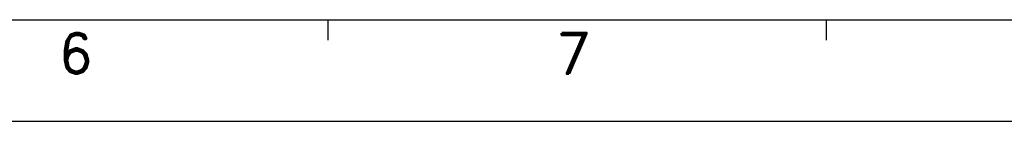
# Model space of a CAD drawing. Extents: x -31 to 1020, y 801 to 1395.
# Tile 5 of 10: x 591 to 737, y 801 to 816. Entities that reach past the tile are written whole.
import ezdxf
from ezdxf.enums import TextEntityAlignment as Align

# ---------------------------------------------------------------- set-up
doc = ezdxf.new("R2010")
doc.units = 0
doc.header["$LTSCALE"] = 23.1
doc.header["$MEASUREMENT"] = 0
doc.layers.get('0').update_dxf_attribs({"linetype": 'CONTINUOUS'})
doc.layers.add('paper', color=7, linetype='CONTINUOUS')
doc.styles.add('ARIAL', font='ARIAL.TTF')
doc.styles.add('ROMAND', font='romand')

# ---------------------------------------------------------------- blocks, each defined once
blk = doc.blocks.new('A1')
at = {"layer": 'paper', "color": 3}
blk.add_line((15, 15), (826, 15), dxfattribs=at)
at = {"layer": 'paper', "color": 2}
for p, q in [((457.36, 15), (457.36, 12)), ((531.09, 15), (531.09, 12))]:
    blk.add_line(p, q, dxfattribs=at)
at = {"layer": 'paper', "color": 4}
blk.add_line((0, 0), (841, 0), dxfattribs=at)
at = {"style": 'ARIAL'}
for tag, p, height in [('TITLE', (754.05, 50.95), 8), ('V', (597.3, 37.23), 2.5), ('XXXXXXXXXX', (740.68, 27.01), 6), ('00', (812.75, 22.3), 6), ("XX/XX'XX", (787.08, 17.17), 3), ('mm', (606.88, 17.02), 3), ('ADP-XX', (640.78, 17), 3), ('2________2', (733.31, 17.17), 3), ('--', (579.59, 17.41), 3)]:
    blk.add_attdef(tag, p, '', height=height, dxfattribs=at)
at = {"layer": 'paper', "color": 1, "style": 'ROMAND'}
for s, p in [('6', (420.07, 10.04)), ('7', (493.8, 10.04))]:
    blk.add_text(s, height=6, dxfattribs=at).set_placement(p, align=Align.MIDDLE)

msp = doc.modelspace()

# ---------------------------------------------------------------- block references
msp.add_blockref('A1', (179.13, 801.01))

doc.saveas('drawing.dxf')
